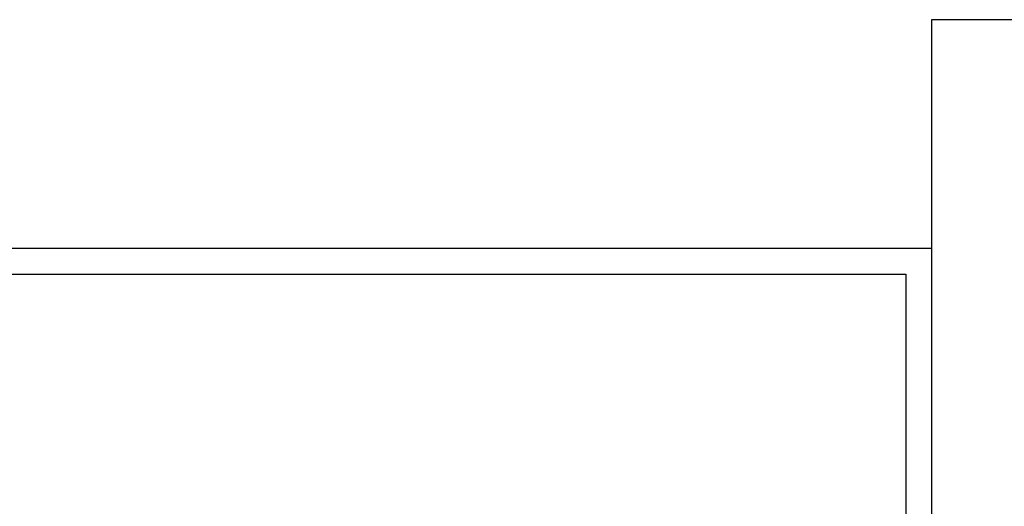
# Model space of a CAD drawing. Header units: millimetres. Extents: x 6744 to 9980, y -1449 to -191.
# Tile 6 of 10: x 7277 to 8270, y -682 to -191. Entities that reach past the tile are written whole.
import ezdxf

# ---------------------------------------------------------------- set-up
doc = ezdxf.new("R2010")
doc.units = ezdxf.units.MM
doc.header["$LTSCALE"] = 4
doc.layers.add('外框', color=7, linetype='Continuous', lineweight=30)

# ---------------------------------------------------------------- blocks, each defined once
blk = doc.blocks.new('Y')
at = {"lineweight": 30}
for points in [[(-3857.44, 2213.99), (-4154.44, 2213.99), (-4154.44, 2003.97)], [(-4136.76, 2009.27), (-4136.76, 2208.69), (-3862.74, 2208.69)]]:
    blk.add_lwpolyline(points, dxfattribs=at)
blk = doc.blocks.new('W')
at = {"lineweight": 30}
for p, q in [((-3857.44, 2213.99), (-3857.44, 2003.97)), ((-3857.44, 2213.99), (-3857.44, 2003.97)), ((-3862.74, 2208.69), (-3862.74, 2009.27))]:
    blk.add_line(p, q, dxfattribs=at)
blk.add_blockref('Y', (0, 0))

msp = doc.modelspace()

# ---------------------------------------------------------------- block references
at = {"lineweight": 25, "xscale": 5.988023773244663, "yscale": 5.988023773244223, "zscale": 5.988023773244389}
msp.add_blockref('W', (33073.417, -13448.861), dxfattribs=at)
at = {"layer": '外框', "lineweight": 25, "xscale": 4.890219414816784, "yscale": 4.890219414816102, "zscale": 4.890219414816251}
msp.add_blockref('W', (27060.265, -11248.895), dxfattribs=at)

doc.saveas('drawing.dxf')
